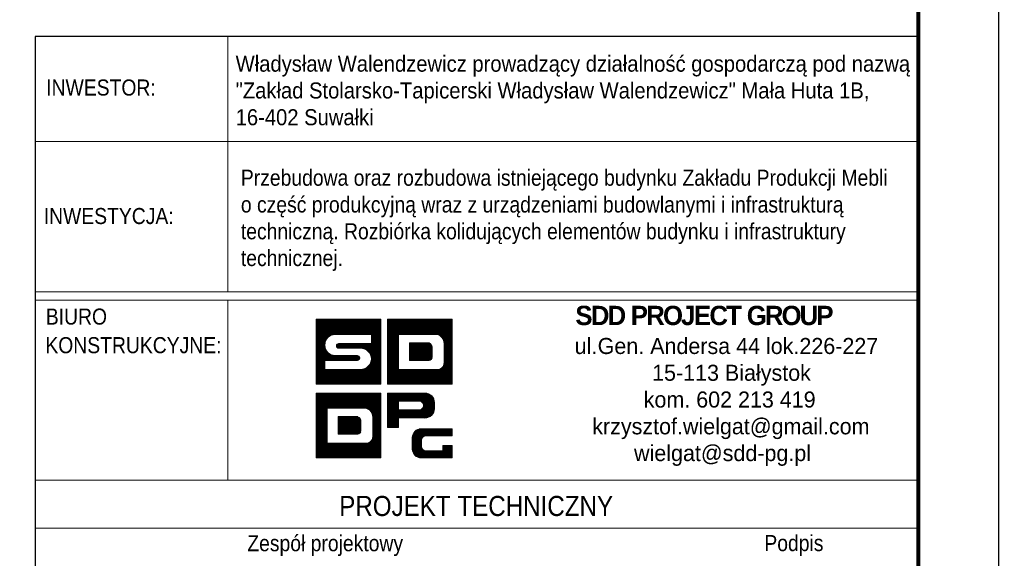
# Model space of a CAD drawing. Header units: millimetres. Extents: x -136 to 717, y 10101 to 10771.
# Tile 22 of 39: x 590 to 712, y 10162 to 10229. Entities that reach past the tile are written whole.
import ezdxf
from ezdxf.enums import TextEntityAlignment as Align

# ---------------------------------------------------------------- set-up
doc = ezdxf.new("R2010")
doc.units = ezdxf.units.MM
doc.header["$LTSCALE"] = 10
for name, color, linetype, lineweight in [('--- widok', 7, 'Continuous', 13), ('_RAMKA', 7, 'Continuous', 35), ('_Tabelka', 7, 'Continuous', 25), ('PS_DIM', 4, 'Continuous', 13)]:
    doc.layers.add(name, color=color, linetype=linetype, lineweight=lineweight)
doc.layers.add('_FORMATKA', color=8, linetype='Continuous', plot=False)
doc.styles.add('gil', font='txt', dxfattribs={"width": 0.9})

# ---------------------------------------------------------------- blocks, each defined once
blk = doc.blocks.new('*U334')
at = {"layer": '_FORMATKA', "lineweight": -3}
blk.add_lwpolyline([(-841, 0), (0, 0), (0, 594), (-841, 594)], close=True, dxfattribs=at)
at = {"layer": '_RAMKA', "lineweight": -3, "const_width": 0.5}
blk.add_lwpolyline([(-811, 10), (-10, 10), (-10, 584), (-811, 584)], close=True, dxfattribs=at)
blk = doc.blocks.new('tabela_rys')
at = {"layer": '_Tabelka', "color": 251, "lineweight": 15}
for p, q in [((45.62, 123.55), (45.62, 91.73)), ((21.62, 110.45), (131.62, 110.45)), ((21.62, 91.73), (131.62, 91.73)), ((21.62, 91.73), (131.62, 91.73)), ((21.62, 91.73), (131.62, 91.73)), ((131.62, 90.73), (21.62, 90.73)), ((45.62, 68.32), (45.62, 90.73)), ((21.62, 68.32), (131.48, 68.32)), ((131.62, 62.32), (21.62, 62.32))]:
    blk.add_line(p, q, dxfattribs=at)
at = {"layer": '_Tabelka', "color": 251, "lineweight": 30}
blk.add_lwpolyline([(131.62, 123.55), (21.62, 123.55), (21.62, 7.77), (131.62, 7.77)], close=True, dxfattribs=at)
at = {"layer": 'PS_DIM', "color": 12, "true_color": 0xc90603}
for p, q in [((56.62, 88.27), (56.68, 88.33)), ((56.62, 88.1), (56.84, 88.33)), ((56.62, 87.93), (57.01, 88.33)), ((56.62, 87.76), (57.18, 88.33)), ((56.62, 87.59), (57.35, 88.33)), ((56.62, 87.43), (57.52, 88.33)), ((56.62, 87.26), (57.69, 88.33)), ((56.62, 87.09), (57.86, 88.33)), ((56.62, 86.92), (58.02, 88.33)), ((56.62, 86.75), (58.19, 88.33)), ((56.62, 86.58), (58.36, 88.33)), ((56.62, 86.42), (58.53, 88.33)), ((56.62, 86.25), (58.7, 88.33)), ((56.62, 86.08), (58.87, 88.33)), ((56.62, 85.91), (59.03, 88.33)), ((56.62, 85.74), (59.2, 88.33)), ((56.62, 85.57), (59.37, 88.33)), ((56.62, 85.41), (59.54, 88.33)), ((56.62, 85.24), (59.71, 88.33)), ((56.62, 85.07), (59.88, 88.33)), ((56.62, 84.9), (60.04, 88.33)), ((56.62, 84.73), (60.21, 88.33)), ((56.62, 88.33), (64.68, 88.33)), ((56.62, 80.27), (56.62, 88.33)), ((58.28, 86.23), (60.38, 88.33)), ((58.6, 86.38), (60.55, 88.33)), ((58.82, 86.43), (60.72, 88.33)), ((59, 86.45), (60.89, 88.33)), ((59.17, 86.45), (61.05, 88.33)), ((59.34, 86.45), (61.22, 88.33)), ((59.51, 86.45), (61.39, 88.33)), ((59.68, 86.45), (61.56, 88.33)), ((59.85, 86.45), (61.73, 88.33)), ((60.01, 86.45), (61.9, 88.33)), ((60.18, 86.45), (62.06, 88.33)), ((60.35, 86.45), (62.23, 88.33)), ((60.52, 86.45), (62.4, 88.33)), ((60.69, 86.45), (62.57, 88.33)), ((60.86, 86.45), (62.74, 88.33)), ((61.02, 86.45), (62.91, 88.33)), ((61.19, 86.45), (63.07, 88.33)), ((61.36, 86.45), (63.24, 88.33)), ((61.53, 86.45), (63.41, 88.33)), ((61.7, 86.45), (63.58, 88.33)), ((61.87, 86.45), (63.75, 88.33)), ((62.04, 86.45), (63.92, 88.33)), ((62.2, 86.45), (64.09, 88.33)), ((62.37, 86.45), (64.25, 88.33)), ((62.54, 86.45), (64.42, 88.33)), ((62.71, 86.45), (64.59, 88.33)), ((64.68, 88.33), (64.68, 80.27)), ((65.5, 88.33), (73.56, 88.33)), ((65.5, 80.27), (65.5, 88.33)), ((65.5, 88.2), (65.63, 88.33)), ((65.5, 88.03), (65.8, 88.33)), ((65.5, 87.86), (65.97, 88.33)), ((65.5, 87.69), (66.14, 88.33)), ((65.5, 87.52), (66.3, 88.33)), ((65.5, 87.35), (66.47, 88.33)), ((65.5, 87.18), (66.64, 88.33)), ((65.5, 87.02), (66.81, 88.33)), ((65.5, 86.85), (66.98, 88.33)), ((65.5, 86.68), (67.15, 88.33)), ((65.5, 86.51), (67.31, 88.33)), ((65.5, 86.34), (67.48, 88.33)), ((65.5, 86.17), (67.65, 88.33)), ((65.5, 86.01), (67.82, 88.33)), ((65.5, 85.84), (67.99, 88.33)), ((65.5, 85.67), (68.16, 88.33)), ((65.5, 85.5), (68.32, 88.33)), ((65.5, 85.33), (68.49, 88.33)), ((65.5, 85.16), (68.66, 88.33)), ((66.95, 86.45), (68.83, 88.33)), ((67.12, 86.45), (69, 88.33)), ((67.28, 86.45), (69.17, 88.33)), ((67.45, 86.45), (69.33, 88.33)), ((67.62, 86.45), (69.5, 88.33)), ((67.79, 86.45), (69.67, 88.33)), ((67.96, 86.45), (69.84, 88.33)), ((68.13, 86.45), (70.01, 88.33)), ((68.29, 86.45), (70.18, 88.33)), ((68.46, 86.45), (70.34, 88.33)), ((68.63, 86.45), (70.51, 88.33)), ((68.8, 86.45), (70.68, 88.33)), ((68.97, 86.45), (70.85, 88.33)), ((69.14, 86.45), (71.02, 88.33)), ((69.31, 86.45), (71.19, 88.33)), ((69.47, 86.45), (71.35, 88.33)), ((69.64, 86.45), (71.52, 88.33)), ((69.81, 86.45), (71.69, 88.33)), ((69.98, 86.45), (71.86, 88.33)), ((70.15, 86.45), (72.03, 88.33)), ((70.32, 86.45), (72.2, 88.33)), ((70.48, 86.45), (72.37, 88.33)), ((70.65, 86.45), (72.53, 88.33)), ((70.82, 86.45), (72.7, 88.33)), ((70.99, 86.45), (72.87, 88.33)), ((71.16, 86.45), (73.04, 88.33)), ((71.33, 86.45), (73.21, 88.33)), ((71.49, 86.45), (73.38, 88.33)), ((71.66, 86.44), (73.54, 88.33)), ((73.56, 88.33), (73.56, 80.27)), ((62.88, 86.45), (64.68, 88.25)), ((63.05, 86.45), (64.68, 88.08)), ((63.21, 86.45), (64.68, 87.91)), ((63.38, 86.45), (64.68, 87.74)), ((63.51, 86.4), (64.68, 87.58)), ((63.51, 86.23), (64.68, 87.41)), ((63.51, 86.07), (64.68, 87.24)), ((63.51, 85.9), (64.68, 87.07)), ((71.79, 86.41), (73.56, 88.18)), ((71.91, 86.36), (73.56, 88.01)), ((72.02, 86.3), (73.56, 87.84)), ((72.12, 86.23), (73.56, 87.67)), ((72.21, 86.15), (73.56, 87.5)), ((72.29, 86.06), (73.56, 87.33)), ((72.36, 85.97), (73.56, 87.17)), ((56.62, 84.56), (57.91, 85.86)), ((63.51, 86.45), (59.01, 86.45)), ((62.84, 84.55), (64.68, 86.4)), ((62.94, 84.49), (64.68, 86.23)), ((63.04, 84.42), (64.68, 86.06)), ((63.12, 84.34), (64.68, 85.89)), ((63.51, 85.73), (64.68, 86.9)), ((63.51, 85.56), (64.68, 86.73)), ((63.51, 85.39), (64.68, 86.56)), ((63.51, 85.32), (63.51, 86.45)), ((65.5, 85), (66.88, 86.38)), ((65.5, 84.83), (66.88, 86.21)), ((65.5, 84.66), (66.88, 86.04)), ((65.5, 84.49), (66.88, 85.87)), ((66.88, 86.45), (66.88, 82.1)), ((71.64, 86.45), (66.88, 86.45)), ((66.88, 86.45), (66.88, 82.1)), ((68.1, 86.45), (66.88, 86.45)), ((71.64, 86.45), (68.43, 86.45)), ((72.43, 85.86), (73.56, 87)), ((72.48, 85.75), (73.56, 86.83)), ((72.52, 85.62), (73.56, 86.66)), ((72.54, 85.48), (73.56, 86.49)), ((72.55, 85.32), (73.56, 86.32)), ((72.55, 85.15), (73.56, 86.15)), ((72.55, 84.98), (73.56, 85.99)), ((56.62, 84.4), (57.76, 85.54)), ((56.62, 84.23), (57.71, 85.32)), ((56.62, 84.06), (57.69, 85.14)), ((56.62, 83.89), (57.7, 84.98)), ((56.62, 83.72), (57.73, 84.83)), ((56.62, 83.55), (57.77, 84.7)), ((59.14, 85.07), (59.39, 85.32)), ((59.16, 84.92), (59.56, 85.32)), ((59.22, 84.81), (59.73, 85.32)), ((59.32, 84.74), (59.9, 85.32)), ((59.44, 85.32), (63.51, 85.32)), ((62.19, 84.72), (59.44, 84.72)), ((59.47, 84.72), (60.07, 85.32)), ((59.64, 84.72), (60.24, 85.32)), ((59.81, 84.72), (60.41, 85.32)), ((59.97, 84.72), (60.57, 85.32)), ((60.14, 84.72), (60.74, 85.32)), ((60.31, 84.72), (60.91, 85.32)), ((60.48, 84.72), (61.08, 85.32)), ((60.65, 84.72), (61.25, 85.32)), ((60.82, 84.72), (61.42, 85.32)), ((60.98, 84.72), (61.58, 85.32)), ((61.15, 84.72), (61.75, 85.32)), ((61.32, 84.72), (61.92, 85.32)), ((61.49, 84.72), (62.09, 85.32)), ((61.66, 84.72), (62.26, 85.32)), ((61.83, 84.72), (62.43, 85.32)), ((61.99, 84.72), (62.59, 85.32)), ((62.16, 84.72), (62.76, 85.32)), ((62.32, 84.71), (62.93, 85.32)), ((62.47, 84.69), (63.1, 85.32)), ((62.6, 84.66), (63.27, 85.32)), ((62.72, 84.61), (63.44, 85.32)), ((63.2, 84.25), (64.68, 85.72)), ((63.28, 84.15), (64.68, 85.55)), ((63.34, 84.05), (64.68, 85.39)), ((63.4, 83.93), (64.68, 85.22)), ((63.44, 83.81), (64.68, 85.05)), ((63.48, 83.68), (64.68, 84.88)), ((63.5, 83.53), (64.68, 84.71)), ((65.5, 84.32), (66.88, 85.71)), ((65.5, 84.15), (66.88, 85.54)), ((65.5, 83.99), (66.88, 85.37)), ((65.5, 83.82), (66.88, 85.2)), ((65.5, 83.65), (66.88, 85.03)), ((65.5, 83.48), (66.88, 84.86)), ((65.5, 83.31), (66.88, 84.7)), ((68.24, 85.39), (68.24, 83.22)), ((70.68, 85.39), (68.24, 85.39)), ((68.24, 85.39), (68.24, 83.22)), ((70.68, 85.39), (68.24, 85.39)), ((68.24, 85.38), (68.25, 85.39)), ((68.24, 85.22), (68.42, 85.39)), ((68.24, 85.05), (68.59, 85.39)), ((68.24, 84.88), (68.76, 85.39)), ((68.24, 84.71), (68.93, 85.39)), ((68.24, 84.54), (69.09, 85.39)), ((68.24, 84.37), (69.26, 85.39)), ((68.24, 84.21), (69.43, 85.39)), ((68.24, 84.04), (69.6, 85.39)), ((68.24, 83.87), (69.77, 85.39)), ((68.24, 83.7), (69.94, 85.39)), ((68.24, 83.53), (70.1, 85.39)), ((68.24, 83.36), (70.27, 85.39)), ((68.27, 83.22), (70.44, 85.39)), ((68.43, 83.22), (70.61, 85.39)), ((68.6, 83.22), (70.75, 85.36)), ((68.77, 83.22), (70.85, 85.3)), ((68.94, 83.22), (70.94, 85.22)), ((69.11, 83.22), (71.01, 85.12)), ((69.28, 83.22), (71.06, 85)), ((69.44, 83.22), (71.08, 84.85)), ((69.61, 83.22), (71.08, 84.68)), ((71.08, 83.62), (71.08, 84.83)), ((71.08, 83.62), (71.08, 84.83)), ((72.55, 84.81), (73.56, 85.82)), ((72.55, 84.64), (73.56, 85.65)), ((72.55, 84.47), (73.56, 85.48)), ((72.55, 82.89), (72.55, 85.32)), ((72.55, 82.89), (72.55, 85.32)), ((72.55, 84.3), (73.56, 85.31)), ((72.55, 84.14), (73.56, 85.14)), ((72.55, 83.97), (73.56, 84.98)), ((72.55, 83.8), (73.56, 84.81)), ((72.55, 83.63), (73.56, 84.64)), ((56.62, 83.39), (57.81, 84.58)), ((56.62, 83.22), (57.87, 84.47)), ((56.62, 83.05), (57.94, 84.37)), ((56.62, 82.88), (58.01, 84.28)), ((56.62, 82.71), (58.09, 84.19)), ((56.62, 82.54), (58.18, 84.11)), ((56.62, 82.38), (58.28, 84.04)), ((56.62, 82.21), (58.39, 83.98)), ((57.8, 83.22), (58.5, 83.92)), ((57.97, 83.22), (58.62, 83.88)), ((58.14, 83.22), (58.76, 83.84)), ((58.31, 83.22), (58.91, 83.82)), ((58.47, 83.22), (59.07, 83.82)), ((58.64, 83.22), (59.24, 83.82)), ((58.81, 83.22), (59.41, 83.82)), ((58.98, 83.22), (59.58, 83.82)), ((59.01, 83.82), (61.76, 83.82)), ((59.15, 83.22), (59.75, 83.82)), ((59.32, 83.22), (59.92, 83.82)), ((59.48, 83.22), (60.08, 83.82)), ((59.65, 83.22), (60.25, 83.82)), ((59.82, 83.22), (60.42, 83.82)), ((59.99, 83.22), (60.59, 83.82)), ((60.16, 83.22), (60.76, 83.82)), ((60.33, 83.22), (60.93, 83.82)), ((60.49, 83.22), (61.09, 83.82)), ((60.66, 83.22), (61.26, 83.82)), ((60.83, 83.22), (61.43, 83.82)), ((61, 83.22), (61.6, 83.82)), ((61.07, 80.27), (64.68, 83.87)), ((61.17, 83.22), (61.77, 83.82)), ((61.24, 80.27), (64.68, 83.7)), ((61.34, 83.22), (61.9, 83.79)), ((61.41, 80.27), (64.68, 83.53)), ((61.5, 83.22), (61.99, 83.71)), ((61.67, 83.22), (62.05, 83.6)), ((61.86, 83.24), (62.05, 83.43)), ((63.15, 82.51), (64.68, 84.04)), ((63.42, 82.95), (64.68, 84.21)), ((63.49, 83.18), (64.68, 84.38)), ((63.51, 83.37), (64.68, 84.54)), ((65.5, 83.14), (66.88, 84.53)), ((65.5, 82.98), (66.88, 84.36)), ((65.5, 82.81), (66.88, 84.19)), ((65.5, 82.64), (66.88, 84.02)), ((65.5, 82.47), (66.88, 83.85)), ((65.5, 82.3), (66.88, 83.69)), ((65.5, 82.13), (66.88, 83.52)), ((69.78, 83.22), (71.08, 84.52)), ((69.95, 83.22), (71.08, 84.35)), ((70.12, 83.22), (71.08, 84.18)), ((70.29, 83.22), (71.08, 84.01)), ((70.36, 80.27), (73.56, 83.46)), ((70.45, 83.22), (71.08, 83.84)), ((70.62, 83.22), (71.08, 83.67)), ((70.81, 83.24), (71.06, 83.48)), ((72.47, 82.54), (73.56, 83.63)), ((72.54, 82.78), (73.56, 83.8)), ((72.55, 83.46), (73.56, 84.47)), ((72.55, 83.29), (73.56, 84.3)), ((72.55, 83.13), (73.56, 84.13)), ((72.55, 82.96), (73.56, 83.97)), ((56.62, 82.04), (57.69, 83.12)), ((56.62, 81.87), (57.69, 82.95)), ((56.62, 81.7), (57.69, 82.78)), ((56.62, 81.53), (57.69, 82.61)), ((56.62, 81.36), (57.69, 82.44)), ((56.62, 81.2), (57.69, 82.27)), ((61.76, 83.22), (57.69, 83.22)), ((57.69, 83.22), (57.69, 82.1)), ((60.74, 80.27), (62.65, 82.18)), ((60.91, 80.27), (63.09, 82.45)), ((61.58, 80.27), (64.68, 83.37)), ((61.75, 80.27), (64.68, 83.2)), ((61.92, 80.27), (64.68, 83.03)), ((62.08, 80.27), (64.68, 82.86)), ((62.25, 80.27), (64.68, 82.69)), ((62.42, 80.27), (64.68, 82.52)), ((62.59, 80.27), (64.68, 82.36)), ((62.76, 80.27), (64.68, 82.19)), ((65.5, 81.96), (66.88, 83.35)), ((65.5, 81.8), (66.88, 83.18)), ((65.5, 81.63), (66.88, 83.01)), ((65.5, 81.46), (66.88, 82.84)), ((65.5, 81.29), (66.88, 82.68)), ((65.5, 81.12), (66.88, 82.51)), ((65.5, 80.95), (66.88, 82.34)), ((65.5, 80.79), (66.88, 82.17)), ((68.24, 83.22), (70.68, 83.22)), ((68.24, 83.22), (70.68, 83.22)), ((70.2, 80.27), (72.11, 82.17)), ((70.53, 80.27), (73.56, 83.29)), ((70.7, 80.27), (73.56, 83.12)), ((70.87, 80.27), (73.56, 82.96)), ((71.04, 80.27), (73.56, 82.79)), ((71.21, 80.27), (73.56, 82.62)), ((71.37, 80.27), (73.56, 82.45)), ((71.54, 80.27), (73.56, 82.28)), ((56.62, 81.03), (57.69, 82.1)), ((56.62, 80.86), (57.85, 82.1)), ((56.62, 80.69), (58.02, 82.1)), ((56.62, 80.52), (58.19, 82.1)), ((56.62, 80.35), (58.36, 82.1)), ((56.7, 80.27), (58.53, 82.1)), ((56.86, 80.27), (58.7, 82.1)), ((57.03, 80.27), (58.86, 82.1)), ((57.2, 80.27), (59.03, 82.1)), ((57.37, 80.27), (59.2, 82.1)), ((57.54, 80.27), (59.37, 82.1)), ((57.69, 82.1), (62.19, 82.1)), ((57.71, 80.27), (59.54, 82.1)), ((57.87, 80.27), (59.71, 82.1)), ((58.04, 80.27), (59.87, 82.1)), ((58.21, 80.27), (60.04, 82.1)), ((58.38, 80.27), (60.21, 82.1)), ((58.55, 80.27), (60.38, 82.1)), ((58.72, 80.27), (60.55, 82.1)), ((58.89, 80.27), (60.72, 82.1)), ((59.05, 80.27), (60.88, 82.1)), ((59.22, 80.27), (61.05, 82.1)), ((59.39, 80.27), (61.22, 82.1)), ((59.56, 80.27), (61.39, 82.1)), ((59.73, 80.27), (61.56, 82.1)), ((59.9, 80.27), (61.73, 82.1)), ((60.06, 80.27), (61.89, 82.1)), ((60.23, 80.27), (62.06, 82.1)), ((60.4, 80.27), (62.23, 82.1)), ((60.57, 80.27), (62.42, 82.12)), ((62.93, 80.27), (64.68, 82.02)), ((63.09, 80.27), (64.68, 81.85)), ((63.26, 80.27), (64.68, 81.68)), ((63.43, 80.27), (64.68, 81.51)), ((63.6, 80.27), (64.68, 81.35)), ((63.77, 80.27), (64.68, 81.18)), ((63.94, 80.27), (64.68, 81.01)), ((65.5, 80.62), (66.98, 82.1)), ((65.5, 80.45), (67.14, 82.1)), ((65.5, 80.28), (67.31, 82.1)), ((65.65, 80.27), (67.48, 82.1)), ((65.82, 80.27), (67.65, 82.1)), ((65.99, 80.27), (67.82, 82.1)), ((66.15, 80.27), (67.99, 82.1)), ((66.32, 80.27), (68.15, 82.1)), ((66.49, 80.27), (68.32, 82.1)), ((66.66, 80.27), (68.49, 82.1)), ((66.83, 80.27), (68.66, 82.1)), ((66.88, 82.1), (71.64, 82.1)), ((66.88, 82.1), (71.64, 82.1)), ((67, 80.27), (68.83, 82.1)), ((67.17, 80.27), (69, 82.1)), ((67.33, 80.27), (69.16, 82.1)), ((67.5, 80.27), (69.33, 82.1)), ((67.67, 80.27), (69.5, 82.1)), ((67.84, 80.27), (69.67, 82.1)), ((68.01, 80.27), (69.84, 82.1)), ((68.18, 80.27), (70.01, 82.1)), ((68.34, 80.27), (70.17, 82.1)), ((68.51, 80.27), (70.34, 82.1)), ((68.68, 80.27), (70.51, 82.1)), ((68.85, 80.27), (70.68, 82.1)), ((69.02, 80.27), (70.85, 82.1)), ((69.19, 80.27), (71.02, 82.1)), ((69.35, 80.27), (71.19, 82.1)), ((69.52, 80.27), (71.35, 82.1)), ((69.69, 80.27), (71.52, 82.1)), ((69.86, 80.27), (71.69, 82.09)), ((70.03, 80.27), (71.86, 82.1)), ((71.71, 80.27), (73.56, 82.11)), ((71.88, 80.27), (73.56, 81.95)), ((72.05, 80.27), (73.56, 81.78)), ((72.22, 80.27), (73.56, 81.61)), ((72.38, 80.27), (73.56, 81.44)), ((72.55, 80.27), (73.56, 81.27)), ((72.72, 80.27), (73.56, 81.1)), ((72.89, 80.27), (73.56, 80.93)), ((64.68, 80.27), (56.62, 80.27)), ((64.1, 80.27), (64.68, 80.84)), ((64.27, 80.27), (64.68, 80.67)), ((64.44, 80.27), (64.68, 80.5)), ((64.61, 80.27), (64.68, 80.33)), ((73.56, 80.27), (65.5, 80.27)), ((73.06, 80.27), (73.56, 80.77)), ((73.23, 80.27), (73.56, 80.6)), ((73.4, 80.27), (73.56, 80.43)), ((56.62, 79.14), (64.68, 79.14)), ((56.62, 71.08), (56.62, 79.14)), ((56.62, 79.14), (64.68, 79.14)), ((56.62, 71.08), (56.62, 79.14)), ((56.62, 79.01), (56.75, 79.14)), ((56.62, 78.84), (56.92, 79.14)), ((56.62, 78.67), (57.09, 79.14)), ((56.62, 78.5), (57.25, 79.14)), ((56.62, 78.33), (57.42, 79.14)), ((56.62, 78.17), (57.59, 79.14)), ((56.62, 78), (57.76, 79.14)), ((56.62, 77.83), (57.93, 79.14)), ((56.62, 77.66), (58.1, 79.14)), ((56.62, 77.49), (58.27, 79.14)), ((56.62, 77.32), (58.43, 79.14)), ((56.62, 77.16), (58.6, 79.14)), ((56.62, 76.99), (58.77, 79.14)), ((56.62, 76.82), (58.94, 79.14)), ((56.62, 76.65), (59.11, 79.14)), ((56.62, 76.48), (59.28, 79.14)), ((56.62, 76.31), (59.44, 79.14)), ((56.62, 76.15), (59.61, 79.14)), ((56.62, 75.98), (59.78, 79.14)), ((58.07, 77.26), (59.95, 79.14)), ((58.24, 77.26), (60.12, 79.14)), ((58.4, 77.26), (60.29, 79.14)), ((58.57, 77.26), (60.45, 79.14)), ((58.74, 77.26), (60.62, 79.14)), ((58.91, 77.26), (60.79, 79.14)), ((59.08, 77.26), (60.96, 79.14)), ((59.25, 77.26), (61.13, 79.14)), ((59.41, 77.26), (61.3, 79.14)), ((59.58, 77.26), (61.46, 79.14)), ((59.75, 77.26), (61.63, 79.14)), ((59.92, 77.26), (61.8, 79.14)), ((60.09, 77.26), (61.97, 79.14)), ((60.26, 77.26), (62.14, 79.14)), ((60.42, 77.26), (62.31, 79.14)), ((60.59, 77.26), (62.47, 79.14)), ((60.76, 77.26), (62.64, 79.14)), ((60.93, 77.26), (62.81, 79.14)), ((61.1, 77.26), (62.98, 79.14)), ((61.27, 77.26), (63.15, 79.14)), ((61.44, 77.26), (63.32, 79.14)), ((61.6, 77.26), (63.48, 79.14)), ((61.77, 77.26), (63.65, 79.14)), ((61.94, 77.26), (63.82, 79.14)), ((62.11, 77.26), (63.99, 79.14)), ((62.28, 77.26), (64.16, 79.14)), ((62.45, 77.26), (64.33, 79.14)), ((62.61, 77.26), (64.5, 79.14)), ((62.78, 77.26), (64.66, 79.14)), ((62.91, 77.22), (64.68, 78.99)), ((63.03, 77.17), (64.68, 78.82)), ((63.14, 77.11), (64.68, 78.65)), ((63.24, 77.04), (64.68, 78.48)), ((64.68, 79.14), (64.68, 71.08)), ((64.68, 79.14), (64.68, 71.08)), ((58, 77.26), (58, 72.91)), ((62.76, 77.26), (58, 77.26)), ((58, 77.26), (58, 72.91)), ((62.76, 77.26), (58, 77.26)), ((58, 77.26), (58, 72.91)), ((62.76, 77.26), (58, 77.26)), ((63.33, 76.96), (64.68, 78.31)), ((63.41, 76.88), (64.68, 78.15)), ((63.48, 76.78), (64.68, 77.98)), ((63.55, 76.67), (64.68, 77.81)), ((63.6, 76.56), (64.68, 77.64)), ((63.64, 76.43), (64.68, 77.47)), ((63.66, 76.29), (64.68, 77.3)), ((56.62, 75.81), (58, 77.19)), ((56.62, 75.64), (58, 77.02)), ((56.62, 75.47), (58, 76.86)), ((56.62, 75.3), (58, 76.69)), ((56.62, 75.13), (58, 76.52)), ((56.62, 74.97), (58, 76.35)), ((56.62, 74.8), (58, 76.18)), ((59.36, 76.21), (59.36, 74.03)), ((61.8, 76.21), (59.36, 76.21)), ((59.36, 76.2), (59.37, 76.21)), ((59.36, 76.03), (59.54, 76.21)), ((59.36, 75.86), (59.71, 76.21)), ((59.36, 75.69), (59.88, 76.21)), ((59.36, 75.52), (60.05, 76.21)), ((59.36, 75.36), (60.21, 76.21)), ((59.36, 75.19), (60.38, 76.21)), ((59.36, 75.02), (60.55, 76.21)), ((59.36, 74.85), (60.72, 76.21)), ((59.36, 74.68), (60.89, 76.21)), ((59.36, 74.51), (61.06, 76.21)), ((59.36, 74.35), (61.22, 76.21)), ((59.36, 74.18), (61.39, 76.21)), ((59.36, 76.21), (59.36, 74.03)), ((61.8, 76.21), (59.36, 76.21)), ((59.36, 76.21), (59.36, 74.03)), ((61.8, 76.21), (59.36, 76.21)), ((59.39, 74.03), (61.56, 76.21)), ((59.55, 74.03), (61.73, 76.21)), ((59.72, 74.03), (61.87, 76.18)), ((59.89, 74.03), (61.97, 76.11)), ((60.06, 74.03), (62.06, 76.03)), ((63.67, 76.13), (64.68, 77.14)), ((63.67, 75.96), (64.68, 76.97)), ((63.67, 75.79), (64.68, 76.8)), ((63.67, 75.62), (64.68, 76.63)), ((63.67, 75.45), (64.68, 76.46)), ((63.67, 75.29), (64.68, 76.29)), ((63.67, 73.7), (63.67, 76.13)), ((63.67, 73.7), (63.67, 76.13)), ((63.67, 73.7), (63.67, 76.13)), ((63.67, 75.12), (64.68, 76.13)), ((56.62, 74.63), (58, 76.01)), ((56.62, 74.46), (58, 75.85)), ((56.62, 74.29), (58, 75.68)), ((56.62, 74.12), (58, 75.51)), ((56.62, 73.96), (58, 75.34)), ((56.62, 73.79), (58, 75.17)), ((56.62, 73.62), (58, 75)), ((56.62, 73.45), (58, 74.84)), ((60.23, 74.03), (62.13, 75.93)), ((60.4, 74.03), (62.18, 75.81)), ((60.56, 74.03), (62.2, 75.66)), ((60.73, 74.03), (62.2, 75.5)), ((60.9, 74.03), (62.2, 75.33)), ((61.07, 74.03), (62.2, 75.16)), ((61.24, 74.03), (62.2, 74.99)), ((61.41, 74.03), (62.2, 74.82)), ((62.2, 74.43), (62.2, 75.64)), ((62.2, 74.43), (62.2, 75.64)), ((62.2, 74.43), (62.2, 75.64)), ((63.67, 74.95), (64.68, 75.96)), ((63.67, 74.78), (64.68, 75.79)), ((63.67, 74.61), (64.68, 75.62)), ((63.67, 74.44), (64.68, 75.45)), ((63.67, 74.28), (64.68, 75.28)), ((63.67, 74.11), (64.68, 75.12)), ((63.67, 73.94), (64.68, 74.95)), ((56.62, 73.28), (58, 74.67)), ((56.62, 73.11), (58, 74.5)), ((56.62, 72.95), (58, 74.33)), ((56.62, 72.78), (58, 74.16)), ((56.62, 72.61), (58, 73.99)), ((56.62, 72.44), (58, 73.82)), ((56.62, 72.27), (58, 73.66)), ((59.36, 74.03), (61.8, 74.03)), ((59.36, 74.03), (61.8, 74.03)), ((59.36, 74.03), (61.8, 74.03)), ((61.48, 71.08), (64.68, 74.27)), ((61.57, 74.03), (62.2, 74.65)), ((61.65, 71.08), (64.68, 74.1)), ((61.74, 74.03), (62.2, 74.49)), ((61.82, 71.08), (64.68, 73.94)), ((61.93, 74.05), (62.18, 74.29)), ((61.99, 71.08), (64.68, 73.77)), ((62.16, 71.08), (64.68, 73.6)), ((63.59, 73.35), (64.68, 74.44)), ((63.66, 73.59), (64.68, 74.61)), ((63.67, 73.77), (64.68, 74.78)), ((56.62, 72.1), (58, 73.49)), ((56.62, 71.94), (58, 73.32)), ((56.62, 71.77), (58, 73.15)), ((56.62, 71.6), (58, 72.98)), ((56.62, 71.43), (58.1, 72.91)), ((56.62, 71.26), (58.26, 72.91)), ((56.62, 71.09), (58.43, 72.91)), ((56.77, 71.08), (58.6, 72.91)), ((56.94, 71.08), (58.77, 72.91)), ((57.11, 71.08), (58.94, 72.91)), ((57.27, 71.08), (59.11, 72.91)), ((57.44, 71.08), (59.27, 72.91)), ((57.61, 71.08), (59.44, 72.91)), ((57.78, 71.08), (59.61, 72.91)), ((57.95, 71.08), (59.78, 72.91)), ((58, 72.91), (62.76, 72.91)), ((58, 72.91), (62.76, 72.91)), ((58, 72.91), (62.76, 72.91)), ((58.12, 71.08), (59.95, 72.91)), ((58.28, 71.08), (60.12, 72.91)), ((58.45, 71.08), (60.28, 72.91)), ((58.62, 71.08), (60.45, 72.91)), ((58.79, 71.08), (60.62, 72.91)), ((58.96, 71.08), (60.79, 72.91)), ((59.13, 71.08), (60.96, 72.91)), ((59.3, 71.08), (61.13, 72.91)), ((59.46, 71.08), (61.29, 72.91)), ((59.63, 71.08), (61.46, 72.91)), ((59.8, 71.08), (61.63, 72.91)), ((59.97, 71.08), (61.8, 72.91)), ((60.14, 71.08), (61.97, 72.91)), ((60.31, 71.08), (62.14, 72.91)), ((60.47, 71.08), (62.3, 72.91)), ((60.64, 71.08), (62.47, 72.91)), ((60.81, 71.08), (62.64, 72.91)), ((60.98, 71.08), (62.81, 72.9)), ((61.15, 71.08), (62.98, 72.91)), ((61.32, 71.08), (63.22, 72.99)), ((62.33, 71.08), (64.68, 73.43)), ((62.49, 71.08), (64.68, 73.26)), ((62.66, 71.08), (64.68, 73.09)), ((62.83, 71.08), (64.68, 72.93)), ((63, 71.08), (64.68, 72.76)), ((63.17, 71.08), (64.68, 72.59)), ((63.34, 71.08), (64.68, 72.42)), ((63.5, 71.08), (64.68, 72.25)), ((63.67, 71.08), (64.68, 72.08)), ((63.84, 71.08), (64.68, 71.92)), ((64.01, 71.08), (64.68, 71.75)), ((64.18, 71.08), (64.68, 71.58)), ((64.35, 71.08), (64.68, 71.41)), ((64.51, 71.08), (64.68, 71.24)), ((64.68, 71.08), (56.62, 71.08)), ((64.68, 71.08), (56.62, 71.08))]:
    blk.add_line(p, q, dxfattribs=at)
at = {"layer": 'PS_DIM', "color": 18, "true_color": 0x000000}
for p, q in [((65.5, 79.11), (65.53, 79.14)), ((65.5, 78.95), (65.69, 79.14)), ((65.5, 78.79), (65.85, 79.14)), ((65.5, 78.63), (66.01, 79.14)), ((65.5, 78.47), (66.17, 79.14)), ((65.5, 78.31), (66.33, 79.14)), ((65.5, 78.15), (66.49, 79.14)), ((65.5, 77.99), (66.65, 79.14)), ((65.5, 77.83), (66.81, 79.14)), ((65.5, 77.67), (66.97, 79.14)), ((65.5, 77.51), (67.13, 79.14)), ((65.5, 77.35), (67.29, 79.14)), ((65.5, 77.19), (67.45, 79.14)), ((65.5, 77.03), (67.61, 79.14)), ((65.5, 76.87), (67.77, 79.14)), ((65.5, 79.14), (65.5, 74.87)), ((70.17, 79.14), (65.5, 79.14)), ((66.92, 78.12), (67.93, 79.14)), ((67.08, 78.12), (68.09, 79.14)), ((67.23, 78.12), (68.25, 79.14)), ((67.39, 78.12), (68.41, 79.14)), ((67.55, 78.12), (68.57, 79.14)), ((67.71, 78.12), (68.73, 79.14)), ((67.87, 78.12), (68.89, 79.14)), ((68.03, 78.12), (69.05, 79.14)), ((68.19, 78.12), (69.21, 79.14)), ((68.35, 78.12), (69.37, 79.14)), ((68.51, 78.12), (69.53, 79.14)), ((68.67, 78.12), (69.69, 79.14)), ((68.83, 78.12), (69.85, 79.14)), ((68.99, 78.12), (70.01, 79.14)), ((69.15, 78.12), (70.17, 79.14)), ((69.31, 78.12), (70.32, 79.13)), ((69.47, 78.12), (70.45, 79.11)), ((69.62, 78.11), (70.58, 79.07)), ((69.74, 78.07), (70.69, 79.02)), ((69.83, 78), (70.79, 78.96)), ((69.9, 77.91), (70.89, 78.9)), ((69.91, 77.28), (71.19, 78.56)), ((69.96, 77.81), (70.97, 78.83)), ((69.98, 77.67), (71.05, 78.74)), ((69.98, 77.52), (71.13, 78.66)), ((65.5, 76.71), (66.86, 78.07)), ((65.5, 76.55), (66.86, 77.91)), ((65.5, 76.39), (66.86, 77.75)), ((65.5, 76.23), (66.86, 77.59)), ((65.5, 76.07), (66.86, 77.43)), ((65.5, 75.91), (66.86, 77.27)), ((66.86, 78.12), (66.86, 77.06)), ((69.51, 78.12), (66.86, 78.12)), ((68.84, 76.05), (71.24, 78.46)), ((69, 76.05), (71.29, 78.34)), ((69.16, 76.05), (71.33, 78.22)), ((69.32, 76.05), (71.35, 78.08)), ((69.48, 76.05), (71.36, 77.93)), ((69.64, 76.05), (71.36, 77.77)), ((69.8, 76.05), (71.36, 77.61)), ((69.96, 76.05), (71.36, 77.45)), ((69.99, 77.54), (69.99, 77.65)), ((70.12, 76.05), (71.36, 77.29)), ((71.36, 77.23), (71.36, 77.95)), ((65.5, 75.75), (66.86, 77.11)), ((65.5, 75.59), (66.97, 77.06)), ((65.5, 75.43), (67.13, 77.06)), ((65.5, 75.27), (67.29, 77.06)), ((65.5, 75.11), (67.45, 77.06)), ((65.5, 74.95), (67.61, 77.06)), ((65.58, 74.87), (67.77, 77.06)), ((66.86, 77.06), (69.51, 77.06)), ((66.86, 74.87), (66.86, 76.05)), ((66.86, 76.05), (70.17, 76.05)), ((66.92, 76.05), (67.93, 77.06)), ((67.08, 76.05), (68.09, 77.06)), ((67.24, 76.05), (68.25, 77.06)), ((67.4, 76.05), (68.41, 77.06)), ((67.56, 76.05), (68.57, 77.06)), ((67.72, 76.05), (68.73, 77.06)), ((67.88, 76.05), (68.89, 77.06)), ((68.04, 76.05), (69.05, 77.06)), ((68.2, 76.05), (69.21, 77.06)), ((68.36, 76.05), (69.37, 77.06)), ((68.52, 76.05), (69.53, 77.06)), ((68.68, 76.05), (69.77, 77.14)), ((70.28, 76.05), (71.35, 77.12)), ((70.48, 76.09), (71.32, 76.93)), ((70.75, 76.2), (71.21, 76.66)), ((65.5, 74.87), (66.86, 74.87)), ((65.74, 74.87), (66.86, 75.99)), ((65.9, 74.87), (66.86, 75.83)), ((66.06, 74.87), (66.86, 75.67)), ((66.22, 74.87), (66.86, 75.51)), ((66.38, 74.87), (66.86, 75.35)), ((66.54, 74.87), (66.86, 75.19)), ((66.7, 74.87), (66.86, 75.03)), ((68.6, 73.62), (69.68, 74.7)), ((68.6, 73.45), (69.85, 74.7)), ((68.6, 73.28), (70.02, 74.7)), ((68.6, 73.11), (70.19, 74.7)), ((68.6, 72.94), (70.36, 74.7)), ((68.6, 72.77), (70.53, 74.7)), ((68.6, 72.61), (70.69, 74.7)), ((68.6, 72.44), (70.86, 74.7)), ((68.6, 73.6), (68.6, 72.18)), ((68.61, 73.8), (69.5, 74.69)), ((68.69, 74.04), (69.26, 74.61)), ((73.56, 74.7), (69.7, 74.7)), ((70.14, 73.82), (71.03, 74.7)), ((70.28, 73.83), (73.56, 73.83)), ((70.33, 73.83), (71.2, 74.7)), ((70.5, 73.83), (71.37, 74.7)), ((70.67, 73.83), (71.54, 74.7)), ((70.83, 73.83), (71.7, 74.7)), ((71, 73.83), (71.87, 74.7)), ((71.17, 73.83), (72.04, 74.7)), ((71.34, 73.83), (72.21, 74.7)), ((71.51, 73.83), (72.38, 74.7)), ((71.68, 73.83), (72.55, 74.7)), ((71.85, 73.83), (72.71, 74.7)), ((72.01, 73.83), (72.88, 74.7)), ((72.18, 73.83), (73.05, 74.7)), ((72.35, 73.83), (73.22, 74.7)), ((72.52, 73.83), (73.39, 74.7)), ((72.69, 73.83), (73.56, 74.7)), ((72.86, 73.83), (73.56, 74.54)), ((73.02, 73.83), (73.56, 74.37)), ((73.19, 73.83), (73.56, 74.2)), ((73.36, 73.83), (73.56, 74.03)), ((73.53, 73.83), (73.56, 73.87)), ((73.56, 73.83), (73.56, 74.7)), ((68.6, 72.27), (69.74, 73.42)), ((68.6, 72.1), (69.73, 73.23)), ((68.62, 71.95), (69.73, 73.06)), ((68.65, 71.82), (69.73, 72.9)), ((68.7, 71.7), (69.73, 72.73)), ((68.76, 71.59), (69.73, 72.56)), ((68.83, 71.5), (69.74, 72.4)), ((69.73, 72.49), (69.73, 73.28)), ((71.61, 71.08), (73.16, 72.62)), ((71.78, 71.08), (73.32, 72.62)), ((71.95, 71.08), (73.49, 72.62)), ((72.12, 71.08), (73.56, 72.52)), ((72.29, 71.08), (73.56, 72.35)), ((72.4, 72.54), (72.48, 72.62)), ((72.4, 72.37), (72.65, 72.62)), ((72.4, 72.2), (72.82, 72.62)), ((72.4, 72.03), (72.99, 72.62)), ((73.56, 72.62), (72.4, 72.62)), ((72.4, 72.62), (72.4, 71.94)), ((73.56, 71.08), (73.56, 72.62)), ((68.91, 71.41), (69.77, 72.27)), ((69, 71.33), (69.84, 72.16)), ((69.1, 71.25), (69.92, 72.07)), ((69.2, 71.19), (70.02, 72)), ((69.32, 71.14), (70.14, 71.96)), ((69.45, 71.1), (70.29, 71.94)), ((69.6, 71.08), (70.45, 71.94)), ((69.76, 71.08), (70.62, 71.94)), ((69.93, 71.08), (70.79, 71.94)), ((70.1, 71.08), (70.96, 71.94)), ((70.27, 71.08), (71.13, 71.94)), ((72.4, 71.94), (70.28, 71.94)), ((70.44, 71.08), (71.3, 71.94)), ((70.6, 71.08), (71.46, 71.94)), ((70.77, 71.08), (71.63, 71.94)), ((70.94, 71.08), (71.8, 71.94)), ((71.11, 71.08), (71.97, 71.94)), ((71.28, 71.08), (72.14, 71.94)), ((71.45, 71.08), (72.31, 71.94)), ((72.46, 71.08), (73.56, 72.18)), ((72.62, 71.08), (73.56, 72.01)), ((72.79, 71.08), (73.56, 71.84)), ((72.96, 71.08), (73.56, 71.68)), ((73.13, 71.08), (73.56, 71.51)), ((73.3, 71.08), (73.56, 71.34)), ((73.47, 71.08), (73.56, 71.17)), ((69.7, 71.08), (73.56, 71.08))]:
    blk.add_line(p, q, dxfattribs=at)
at = {"layer": 'PS_DIM', "color": 12, "true_color": 0xc90603}
for centre, radius, start, end in [((59.01, 85.13), 1.31, 90, 270), ((71.43, 85.34), 1.12, 358.8688, 78.9457), ((71.43, 85.34), 1.12, 358.8688, 78.9457), ((59.44, 85.02), 0.3, 90, 270), ((62.19, 83.41), 1.31, 270, 90), ((70.48, 84.83), 0.597, 360, 70.5288), ((70.48, 84.83), 0.597, 360, 70.5288), ((61.76, 83.52), 0.3, 270, 90), ((70.68, 83.62), 0.398, 270, 360), ((70.68, 83.62), 0.398, 270, 0), ((71.75, 82.9), 0.806, 262.7652, 359.6781), ((71.75, 82.9), 0.806, 262.7652, 359.6781), ((62.55, 76.16), 1.12, 358.8688, 78.9457), ((62.55, 76.16), 1.12, 358.8688, 78.9457), ((62.55, 76.16), 1.12, 358.8688, 78.9457), ((61.6, 75.64), 0.597, 360, 70.5288), ((61.6, 75.64), 0.597, 360, 70.5288), ((61.6, 75.64), 0.597, 360, 70.5288), ((61.8, 74.43), 0.398, 270, 360), ((61.8, 74.43), 0.398, 270, 360), ((61.8, 74.43), 0.398, 270, 0), ((62.87, 73.71), 0.806, 262.7652, 359.6781), ((62.87, 73.71), 0.806, 262.7652, 359.6781), ((62.87, 73.71), 0.806, 262.7652, 359.6781)]:
    blk.add_arc(centre, radius, start, end, dxfattribs=at)
at = {"layer": 'PS_DIM', "color": 18, "true_color": 0x000000}
for centre, radius, start, end in [((70.17, 77.95), 1.19, 0, 90), ((69.51, 77.65), 0.475, 0, 89.972), ((69.51, 77.54), 0.475, 270, 0), ((70.17, 77.23), 1.19, 270, 0), ((69.7, 73.6), 1.1, 90, 180), ((70.28, 73.28), 0.55, 90, 180), ((70.28, 72.49), 0.55, 180, 270), ((69.7, 72.18), 1.1, 180, 270)]:
    blk.add_arc(centre, radius, start, end, dxfattribs=at)
at = {"layer": '--- widok', "ltscale": 0.5, "insert": (47.25, 106.96, 0.43), "char_height": 2, "width": 80.3878, "attachment_point": 1, "style": 'gil'}
blk.add_mtext('{\\C0;Przebudowa oraz rozbudowa istniejącego budynku Zakładu Produkcji Mebli o część produkcyjną wraz z urządzeniami budowlanymi i infrastrukturą techniczną. Rozbiórka kolidujących elementów budynku i infrastruktury technicznej.}', dxfattribs=at)
at = {"layer": '_Tabelka', "color": 12, "style": 'gil', "width": 0.9}
for s, height, p in [('INWESTOR:', 2, (29.83, 117.19)), ('INWESTYCJA:', 2, (30.79, 101.19)), ('BIURO', 2, (26.77, 88.67)), ('KONSTRUKCYJNE:', 2, (33.87, 85.11)), ('PROJEKT TECHNICZNY', 2.5, (76.55, 65.09))]:
    blk.add_text(s, height=height, dxfattribs=at).set_placement(p, align=Align.MIDDLE)
at = {"layer": '_Tabelka', "color": 251, "style": 'gil', "width": 0.9}
for s, p in [('Zespół projektowy', (57.75, 60.22)), ('Podpis', (116.12, 60.22))]:
    blk.add_text(s, height=2, dxfattribs=at).set_placement(p, align=Align.MIDDLE)
at = {"layer": '_Tabelka', "color": 7, "style": 'gil'}
for s, width, gutter_width, heights, insert, char_height, attachment_point in [('{\\fArial|b0|i0|c0|p34;\\C256;W\\fArial|b0|i0|c238|p34;ł\\fArial|b0|i0|c0|p34;ad\\fArial|b0|i0|c238|p34;ysł\\fArial|b0|i0|c0|p34;aw Wa\\fArial|b0|i0|c238|p34;le\\fArial|b0|i0|c0|p34;nd\\fArial|b0|i0|c238|p34;ze\\fArial|b0|i0|c0|p34;w\\fArial|b0|i0|c238|p34;i\\fArial|b0|i0|c0|p34;c\\fArial|b0|i0|c238|p34;z\\fArial|b0|i0|c0|p34;\\~\\fArial|b0|i0|c238|p34;pr\\fArial|b0|i0|c0|p34;owad\\fArial|b0|i0|c238|p34;zą\\fArial|b0|i0|c0|p34;c\\fArial|b0|i0|c238|p34;y\\fArial|b0|i0|c0|p34; d\\fArial|b0|i0|c238|p34;zi\\fArial|b0|i0|c0|p34;a\\fArial|b0|i0|c238|p34;ł\\fArial|b0|i0|c0|p34;a\\fArial|b0|i0|c238|p34;l\\fArial|b0|i0|c0|p34;no\\fArial|b0|i0|c238|p34;ść\\fArial|b0|i0|c0|p34; \\fArial|b0|i0|c238|p34;g\\fArial|b0|i0|c0|p34;o\\fArial|b0|i0|c238|p34;sp\\fArial|b0|i0|c0|p34;oda\\fArial|b0|i0|c238|p34;r\\fArial|b0|i0|c0|p34;c\\fArial|b0|i0|c238|p34;zą\\fArial|b0|i0|c0|p34; \\fArial|b0|i0|c238|p34;p\\fArial|b0|i0|c0|p34;od na\\fArial|b0|i0|c238|p34;z\\fArial|b0|i0|c0|p34;w\\fArial|b0|i0|c238|p34;ą\\fArial|b0|i0|c0|p34; \\fArial|b0|i0|c238|p34;"Z\\fArial|b0|i0|c0|p34;a\\fArial|b0|i0|c238|p34;kł\\fArial|b0|i0|c0|p34;ad \\fArial|b0|i0|c238|p34;St\\fArial|b0|i0|c0|p34;o\\fArial|b0|i0|c238|p34;l\\fArial|b0|i0|c0|p34;a\\fArial|b0|i0|c238|p34;rsk\\fArial|b0|i0|c0|p34;o-\\fArial|b0|i0|c238|p34;T\\fArial|b0|i0|c0|p34;a\\fArial|b0|i0|c238|p34;pi\\fArial|b0|i0|c0|p34;c\\fArial|b0|i0|c238|p34;erski\\fArial|b0|i0|c0|p34; W\\fArial|b0|i0|c238|p34;ł\\fArial|b0|i0|c0|p34;ad\\fArial|b0|i0|c238|p34;ysł\\fArial|b0|i0|c0|p34;aw Wa\\fArial|b0|i0|c238|p34;le\\fArial|b0|i0|c0|p34;nd\\fArial|b0|i0|c238|p34;ze\\fArial|b0|i0|c0|p34;w\\fArial|b0|i0|c238|p34;i\\fArial|b0|i0|c0|p34;c\\fArial|b0|i0|c238|p34;z"\\fArial|b0|i0|c0|p34; \\fArial|b0|i0|c238|p34;M\\fArial|b0|i0|c0|p34;a\\fArial|b0|i0|c238|p34;ł\\fArial|b0|i0|c0|p34;a \\fArial|b0|i0|c238|p34;Hut\\fArial|b0|i0|c0|p34;a \\fArial|b0|i0|c238|p34;1\\fArial|b0|i0|c0|p34;B\\fArial|b0|i0|c238|p34;, \\P16-402 Suwałki}', 87.5522, 12.5, [51.49], (46.6, 116.81), 2, 4), ('{\\fGill Sans MT|b1|i0|c238|p34;\\H0.96x;\\W1;\\T0.9;\\C12;         SDD \\C7;PROJECT GROUP\\fGill Sans MT|b0|i0|c238|p34;\\P\\pi7.1307;\\H0.83333x;\\T1;ul.^IGen. Andersa 44 lok.226-227\\P\\pi16.782;15-113 Białystok\\P\\pi15.736;kom. 602 213 419\\P\\pi9.3298;krzysztof.wielgat@gmail.com\\P       wielgat@\\C12;sdd-pg\\C7;.pl}', 50.3067, 15, [27.85], (81.68, 90.01), 2.5, 1)]:
    blk.add_mtext_dynamic_manual_height_columns(s, width=width, gutter_width=gutter_width, heights=heights, dxfattribs=dict(at, insert=insert, char_height=char_height, attachment_point=attachment_point))
at = {"layer": '_Tabelka', "color": 7, "style": 'gil', "width": 0.9}
for p in [(47.79, 34.83), (47.79, 30.29), (47.79, 26.06)]:
    blk.add_attdef('NAZWA_RYS:', text='', height=2.5, dxfattribs=at).set_placement(p, align=Align.MIDDLE_LEFT)
blk.add_attdef('FORMAT', text='', height=2.5, dxfattribs=at).set_placement((33.12, 15.91), align=Align.MIDDLE)
at = {"layer": '_Tabelka', "color": 7, "style": 'gil', "width": 0.9, "flags": 8}
for tag, p in [('DATA', (61.11, 15.91)), ('SKALA', (87.85, 15.91)), ('NR_RYSUNKU', (117.18, 15.91))]:
    blk.add_attdef(tag, text='', height=2.5, dxfattribs=at).set_placement(p, align=Align.MIDDLE)

msp = doc.modelspace()

# ---------------------------------------------------------------- block references
at = {"layer": 'PS_DIM'}
msp.add_blockref('*U334', (711.45, 10100.91), dxfattribs=at)
at = {"layer": 'PS_DIM', "color": 7}
msp.add_blockref('tabela_rys', (569.83, 10103.14), dxfattribs=at)

doc.saveas('drawing.dxf')
